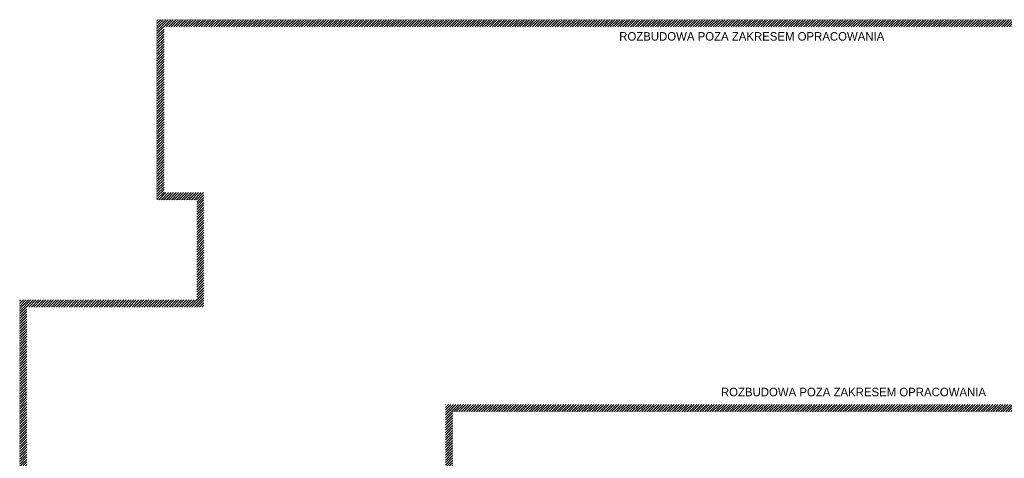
# Model space of a CAD drawing. Header units: millimetres. Extents: x 18880 to 99371, y -5529 to 27899.
# Tile 125 of 158: x 26050 to 29519, y 24419 to 25965. Entities that reach past the tile are written whole.
import ezdxf

# ---------------------------------------------------------------- set-up
doc = ezdxf.new("R2010")
doc.units = ezdxf.units.MM
doc.layers.add('AA_OPIS', color=2, linetype='Continuous', lineweight=0)
doc.layers.add('K_SCIANY', color=90, linetype='Continuous', lineweight=20)
doc.styles.add('GENERATED_STYLE_1', font='txt')

msp = doc.modelspace()

# ---------------------------------------------------------------- hatches: boundary and pattern name
at = {"ltscale": 50}
h = msp.add_hatch(dxfattribs=at)
h.set_pattern_fill('ANSI31', color=10, scale=50)
h.set_pattern_definition([(45, (-153383.43, 74659.9505), (-4.41941738, 4.41941738), [])])
h.paths.add_polyline_path([(30501.51574, 25964.87583), (26533.51574, 25964.87583), (26533.51574, 25330.87583), (26673.51574, 25330.87583), (26673.51574, 24977.37583), (26050.51574, 24977.37583), (26050.51574, 24721.37583), (26050.51574, 24605.37583), (26050.51574, 24349.37583), (26323.01574, 24349.37583), (26323.01574, 24374.37583), (26075.51574, 24374.37583), (26075.51574, 24605.37583), (26075.51574, 24721.37583), (26075.51574, 24952.37583), (26698.51574, 24952.37583), (26698.51574, 25355.87583), (26558.51574, 25355.87583), (26558.51574, 25939.87583), (30476.51574, 25939.87583), (30476.51574, 25369.87583), (30596.51574, 25369.87583), (30596.51574, 24890.37583), (30921.01574, 24890.37583), (30921.01574, 24915.37583), (30621.51574, 24915.37583), (30621.51574, 25394.87583), (30501.51574, 25394.87583)])
h.paths.add_polyline_path([(30621.01574, 24609.37583), (27549.51574, 24609.37583), (27549.51574, 24374.37583), (27298.01574, 24374.37583), (27298.01574, 24349.37583), (27574.51574, 24349.37583), (27574.51574, 24584.37583), (30596.01574, 24584.37583), (30596.01574, 23784.37583), (30621.01574, 23784.37583)])

# ---------------------------------------------------------------- linework, layer by layer
at = {"layer": 'K_SCIANY', "color": 10, "const_width": 1}
for points in [[(30921.01574, 24915.37583), (30621.51574, 24915.37583), (30621.51574, 25394.87583), (30501.51574, 25394.87583), (30501.51574, 25964.87583), (26533.51574, 25964.87583), (26533.51574, 25330.87583), (26673.51574, 25330.87583), (26673.51574, 24977.37583), (26050.51574, 24977.37583), (26050.51574, 24721.37583), (26050.51574, 24721.37583), (26050.51574, 24605.37583), (26050.51574, 24605.37583), (26050.51574, 24349.37583), (26323.01574, 24349.37583)], [(27298.01574, 24349.37583), (27574.51574, 24349.37583), (27574.51574, 24584.37583), (30596.01574, 24584.37583), (30596.01574, 23784.37583)]]:
    msp.add_lwpolyline(points, dxfattribs=at)

# ---------------------------------------------------------------- texts
at = {"layer": 'AA_OPIS', "linetype": 'Continuous', "char_height": 30, "attachment_point": 8, "style": 'GENERATED_STYLE_1'}
for insert in [(28628.8712, 25891.10415), (28987.18072, 24637.48548)]:
    msp.add_mtext('ROZBUDOWA POZA ZAKRESEM OPRACOWANIA', dxfattribs=dict(at, insert=insert))

doc.saveas('drawing.dxf')
